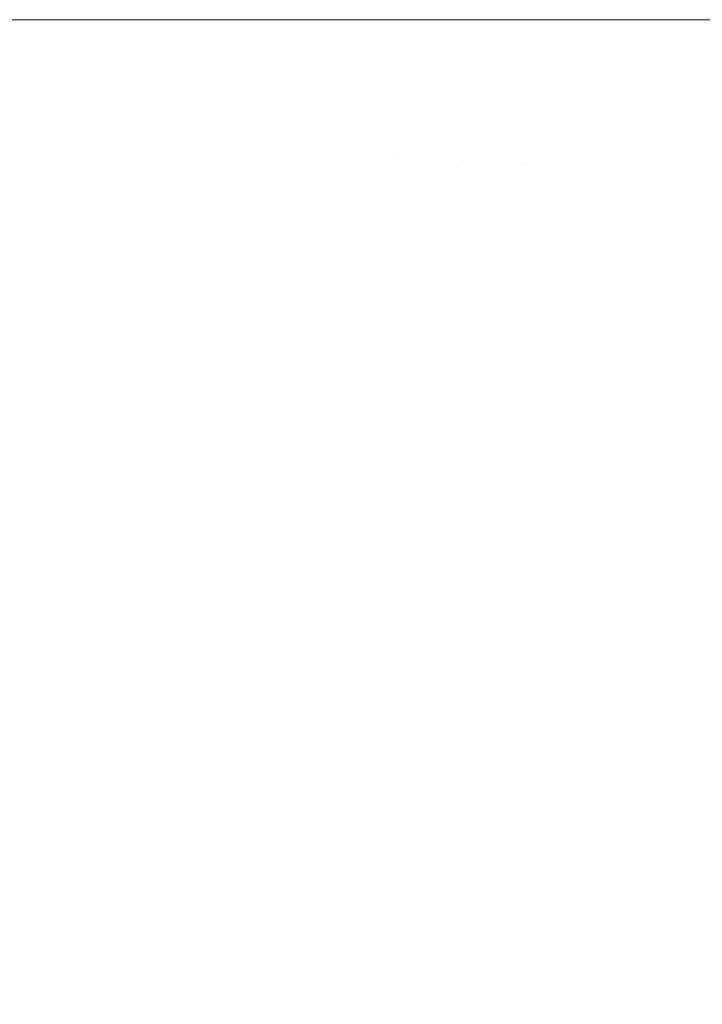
# Model space of a CAD drawing. Header units: centimetres. Extents: x -25.9 to 27.4, y -21.7 to -19.9.
# Tile 127 of 202: x 9.4548 to 9.4897, y -21.2104 to -21.16. Entities that reach past the tile are written whole.
import ezdxf

# ---------------------------------------------------------------- set-up
doc = ezdxf.new("R2010")
doc.units = ezdxf.units.CM
doc.header["$LTSCALE"] = 2.54
doc.layers.add('Lucido design-1', color=7, linetype='Continuous')

# ---------------------------------------------------------------- blocks, each defined once
blk = doc.blocks.new('Gruppo-5-1')
at = {"color": 7, "linetype": 'Continuous', "lineweight": 9}
blk.add_3dface([(-25.787481, -19.96, 876.421383), (-25.787481, -21.56, 876.421383), (27.312519, -21.56, 876.421383), (27.312519, -19.96, 876.421383)], dxfattribs=at)
for points, invisible_edges in [([(9.453781, -21.16, 876.012458), (9.456801, -21.16, 876.011044), (9.456664, -21.166293, 876.011044), (9.452884, -21.166128, 876.012816)], 14), ([(9.456664, -21.166293, 876.011044), (9.456801, -21.16, 876.011044), (9.457622, -21.16, 876.010617)], 9), ([(9.457622, -21.16, 876.010617), (9.460503, -21.16, 876.009119), (9.460363, -21.166455, 876.009119), (9.456664, -21.166293, 876.011044)], 14), ([(9.460363, -21.166455, 876.009119), (9.460503, -21.16, 876.009119), (9.461377, -21.16, 876.008617)], 9), ([(9.461377, -21.16, 876.008617), (9.464119, -21.16, 876.007042), (9.463975, -21.166613, 876.007042), (9.460363, -21.166455, 876.009119)], 14), ([(9.463975, -21.166613, 876.007042), (9.464119, -21.16, 876.007042), (9.465039, -21.16, 876.006462)], 9), ([(9.465039, -21.16, 876.006462), (9.467642, -21.16, 876.004819), (9.467494, -21.166766, 876.004819), (9.463975, -21.166613, 876.007042)], 14), ([(9.467494, -21.166766, 876.004819), (9.467642, -21.16, 876.004819), (9.468601, -21.16, 876.004156)], 9), ([(9.468601, -21.16, 876.004156), (9.471066, -21.16, 876.002453), (9.470915, -21.166916, 876.002453), (9.467494, -21.166766, 876.004819)], 14), ([(9.470915, -21.166916, 876.002453), (9.471066, -21.16, 876.002453), (9.472058, -21.16, 876.001704)], 9), ([(9.472058, -21.16, 876.001704), (9.473857, -21.16, 876.000347), (9.474232, -21.167061, 875.999948), (9.470915, -21.166916, 876.002453)], 14), ([(9.473857, -21.16, 876.000347), (9.474386, -21.16, 875.999948), (9.474232, -21.167061, 875.999948)], 10), ([(9.477439, -21.167201, 875.99731), (9.474232, -21.167061, 875.999948), (9.474386, -21.16, 875.999948), (9.477126, -21.16, 875.997697)], 11), ([(9.477126, -21.16, 875.997697), (9.477597, -21.16, 875.99731), (9.477439, -21.167201, 875.99731)], 10), ([(9.480532, -21.167336, 875.994544), (9.477439, -21.167201, 875.99731), (9.477597, -21.16, 875.99731), (9.480294, -21.16, 875.994899)], 11), ([(9.480294, -21.16, 875.994899), (9.480692, -21.16, 875.994544), (9.480532, -21.167336, 875.994544)], 10), ([(9.483229, -21.16, 875.992094), (9.483067, -21.167446, 875.992094), (9.480532, -21.167336, 875.994544), (9.480692, -21.16, 875.994544)], 7), ([(9.483067, -21.167446, 875.992094), (9.483229, -21.16, 875.992094), (9.483341, -21.16, 875.991977)], 9), ([(9.483341, -21.16, 875.991977), (9.486099, -21.16, 875.989104), (9.485933, -21.167571, 875.989104), (9.483067, -21.167446, 875.992094)], 14), ([(9.485933, -21.167571, 875.989104), (9.486099, -21.16, 875.989104), (9.486254, -21.16, 875.988927)], 9), ([(9.486254, -21.16, 875.988927), (9.488839, -21.16, 875.985999), (9.488671, -21.167691, 875.985999), (9.485933, -21.167571, 875.989104)], 14), ([(9.488671, -21.167691, 875.985999), (9.488839, -21.16, 875.985999), (9.489033, -21.16, 875.985761)], 9), ([(9.489033, -21.16, 875.985761), (9.491447, -21.16, 875.982787), (9.491277, -21.167805, 875.982787), (9.488671, -21.167691, 875.985999)], 14), ([(9.456664, -21.166293, 876.011044), (9.456252, -21.172575, 876.011044), (9.452483, -21.172245, 876.012816), (9.452884, -21.166128, 876.012816)], 15), ([(9.460363, -21.166455, 876.009119), (9.45994, -21.172898, 876.009119), (9.456252, -21.172575, 876.011044), (9.456664, -21.166293, 876.011044)], 15), ([(9.463975, -21.166613, 876.007042), (9.463542, -21.173213, 876.007042), (9.45994, -21.172898, 876.009119), (9.460363, -21.166455, 876.009119)], 15), ([(9.467494, -21.166766, 876.004819), (9.467052, -21.17352, 876.004819), (9.463542, -21.173213, 876.007042), (9.463975, -21.166613, 876.007042)], 15), ([(9.470915, -21.166916, 876.002453), (9.470463, -21.173818, 876.002453), (9.467052, -21.17352, 876.004819), (9.467494, -21.166766, 876.004819)], 15), ([(9.474232, -21.167061, 875.999948), (9.47377, -21.174108, 875.999948), (9.470463, -21.173818, 876.002453), (9.470915, -21.166916, 876.002453)], 15), ([(9.477439, -21.167201, 875.99731), (9.476968, -21.174387, 875.99731), (9.47377, -21.174108, 875.999948), (9.474232, -21.167061, 875.999948)], 15), ([(9.480532, -21.167336, 875.994544), (9.480052, -21.174657, 875.994544), (9.476968, -21.174387, 875.99731), (9.477439, -21.167201, 875.99731)], 15), ([(9.483067, -21.167446, 875.992094), (9.48258, -21.174878, 875.992094), (9.480052, -21.174657, 875.994544), (9.480532, -21.167336, 875.994544)], 15), ([(9.485933, -21.167571, 875.989104), (9.485438, -21.175128, 875.989104), (9.48258, -21.174878, 875.992094), (9.483067, -21.167446, 875.992094)], 15), ([(9.488671, -21.167691, 875.985999), (9.488168, -21.175367, 875.985999), (9.485438, -21.175128, 875.989104), (9.485933, -21.167571, 875.989104)], 15), ([(9.491277, -21.167805, 875.982787), (9.490766, -21.175595, 875.982787), (9.488168, -21.175367, 875.985999), (9.488671, -21.167691, 875.985999)], 15), ([(9.456252, -21.172575, 876.011044), (9.455567, -21.178833, 876.011044), (9.451816, -21.178339, 876.012816), (9.452483, -21.172245, 876.012816)], 15), ([(9.45994, -21.172898, 876.009119), (9.459237, -21.179316, 876.009119), (9.455567, -21.178833, 876.011044), (9.456252, -21.172575, 876.011044)], 15), ([(9.463542, -21.173213, 876.007042), (9.462822, -21.179788, 876.007042), (9.459237, -21.179316, 876.009119), (9.45994, -21.172898, 876.009119)], 15), ([(9.467052, -21.17352, 876.004819), (9.466315, -21.180248, 876.004819), (9.462822, -21.179788, 876.007042), (9.463542, -21.173213, 876.007042)], 15), ([(9.470463, -21.173818, 876.002453), (9.46971, -21.180695, 876.002453), (9.466315, -21.180248, 876.004819), (9.467052, -21.17352, 876.004819)], 15), ([(9.47377, -21.174108, 875.999948), (9.473001, -21.181128, 875.999948), (9.46971, -21.180695, 876.002453), (9.470463, -21.173818, 876.002453)], 15), ([(9.476968, -21.174387, 875.99731), (9.476184, -21.181547, 875.99731), (9.473001, -21.181128, 875.999948), (9.47377, -21.174108, 875.999948)], 15), ([(9.480052, -21.174657, 875.994544), (9.479253, -21.181951, 875.994544), (9.476184, -21.181547, 875.99731), (9.476968, -21.174387, 875.99731)], 15), ([(9.48258, -21.174878, 875.992094), (9.481769, -21.182282, 875.992094), (9.479253, -21.181951, 875.994544), (9.480052, -21.174657, 875.994544)], 15), ([(9.485438, -21.175128, 875.989104), (9.484614, -21.182657, 875.989104), (9.481769, -21.182282, 875.992094), (9.48258, -21.174878, 875.992094)], 15), ([(9.488168, -21.175367, 875.985999), (9.487331, -21.183014, 875.985999), (9.484614, -21.182657, 875.989104), (9.485438, -21.175128, 875.989104)], 15), ([(9.490766, -21.175595, 875.982787), (9.489916, -21.183355, 875.982787), (9.487331, -21.183014, 875.985999), (9.488168, -21.175367, 875.985999)], 15), ([(9.455567, -21.178833, 876.011044), (9.454609, -21.185054, 876.011044), (9.450883, -21.184397, 876.012816), (9.451816, -21.178339, 876.012816)], 15), ([(9.459237, -21.179316, 876.009119), (9.458255, -21.185697, 876.009119), (9.454609, -21.185054, 876.011044), (9.455567, -21.178833, 876.011044)], 15), ([(9.462822, -21.179788, 876.007042), (9.461816, -21.186325, 876.007042), (9.458255, -21.185697, 876.009119), (9.459237, -21.179316, 876.009119)], 15), ([(9.466315, -21.180248, 876.004819), (9.465285, -21.186937, 876.004819), (9.461816, -21.186325, 876.007042), (9.462822, -21.179788, 876.007042)], 15), ([(9.46971, -21.180695, 876.002453), (9.468658, -21.187531, 876.002453), (9.465285, -21.186937, 876.004819), (9.466315, -21.180248, 876.004819)], 15), ([(9.473001, -21.181128, 875.999948), (9.471927, -21.188108, 875.999948), (9.468658, -21.187531, 876.002453), (9.46971, -21.180695, 876.002453)], 15), ([(9.476184, -21.181547, 875.99731), (9.475089, -21.188665, 875.99731), (9.471927, -21.188108, 875.999948), (9.473001, -21.181128, 875.999948)], 15), ([(9.479253, -21.181951, 875.994544), (9.478137, -21.189203, 875.994544), (9.475089, -21.188665, 875.99731), (9.476184, -21.181547, 875.99731)], 15), ([(9.481769, -21.182282, 875.992094), (9.480636, -21.189644, 875.992094), (9.478137, -21.189203, 875.994544), (9.479253, -21.181951, 875.994544)], 15), ([(9.484614, -21.182657, 875.989104), (9.483461, -21.190142, 875.989104), (9.480636, -21.189644, 875.992094), (9.481769, -21.182282, 875.992094)], 15), ([(9.487331, -21.183014, 875.985999), (9.486161, -21.190618, 875.985999), (9.483461, -21.190142, 875.989104), (9.484614, -21.182657, 875.989104)], 15), ([(9.489916, -21.183355, 875.982787), (9.488729, -21.191071, 875.982787), (9.486161, -21.190618, 875.985999), (9.487331, -21.183014, 875.985999)], 15), ([(9.492365, -21.183677, 875.979472), (9.491162, -21.1915, 875.979472), (9.488729, -21.191071, 875.982787), (9.489916, -21.183355, 875.982787)], 15), ([(9.458255, -21.185697, 876.009119), (9.456996, -21.19203, 876.009119), (9.453381, -21.191228, 876.011044), (9.454609, -21.185054, 876.011044)], 15), ([(9.461816, -21.186325, 876.007042), (9.460526, -21.192812, 876.007042), (9.456996, -21.19203, 876.009119), (9.458255, -21.185697, 876.009119)], 15), ([(9.465285, -21.186937, 876.004819), (9.463965, -21.193575, 876.004819), (9.460526, -21.192812, 876.007042), (9.461816, -21.186325, 876.007042)], 15), ([(9.468658, -21.187531, 876.002453), (9.467308, -21.194316, 876.002453), (9.463965, -21.193575, 876.004819), (9.465285, -21.186937, 876.004819)], 15), ([(9.471927, -21.188108, 875.999948), (9.470549, -21.195035, 875.999948), (9.467308, -21.194316, 876.002453), (9.468658, -21.187531, 876.002453)], 15), ([(9.475089, -21.188665, 875.99731), (9.473684, -21.195729, 875.99731), (9.470549, -21.195035, 875.999948), (9.471927, -21.188108, 875.999948)], 15), ([(9.478137, -21.189203, 875.994544), (9.476705, -21.196399, 875.994544), (9.473684, -21.195729, 875.99731), (9.475089, -21.188665, 875.99731)], 15), ([(9.480636, -21.189644, 875.992094), (9.479183, -21.196949, 875.992094), (9.476705, -21.196399, 875.994544), (9.478137, -21.189203, 875.994544)], 15), ([(9.483461, -21.190142, 875.989104), (9.481984, -21.19757, 875.989104), (9.479183, -21.196949, 875.992094), (9.480636, -21.189644, 875.992094)], 15), ([(9.486161, -21.190618, 875.985999), (9.48466, -21.198163, 875.985999), (9.481984, -21.19757, 875.989104), (9.483461, -21.190142, 875.989104)], 15), ([(9.488729, -21.191071, 875.982787), (9.487206, -21.198727, 875.982787), (9.48466, -21.198163, 875.985999), (9.486161, -21.190618, 875.985999)], 15), ([(9.456996, -21.19203, 876.009119), (9.455461, -21.198301, 876.009119), (9.451885, -21.197343, 876.011044), (9.453381, -21.191228, 876.011044)], 15), ([(9.491162, -21.1915, 875.979472), (9.489618, -21.199262, 875.979472), (9.487206, -21.198727, 875.982787), (9.488729, -21.191071, 875.982787)], 15), ([(9.493456, -21.191904, 875.976061), (9.491892, -21.199766, 875.976061), (9.489618, -21.199262, 875.979472), (9.491162, -21.1915, 875.979472)], 15), ([(9.460526, -21.192812, 876.007042), (9.458953, -21.199237, 876.007042), (9.455461, -21.198301, 876.009119), (9.456996, -21.19203, 876.009119)], 15), ([(9.463965, -21.193575, 876.004819), (9.462356, -21.200149, 876.004819), (9.458953, -21.199237, 876.007042), (9.460526, -21.192812, 876.007042)], 15), ([(9.467308, -21.194316, 876.002453), (9.465664, -21.201035, 876.002453), (9.462356, -21.200149, 876.004819), (9.463965, -21.193575, 876.004819)], 15), ([(9.470549, -21.195035, 875.999948), (9.468871, -21.201894, 875.999948), (9.465664, -21.201035, 876.002453), (9.467308, -21.194316, 876.002453)], 15), ([(9.473684, -21.195729, 875.99731), (9.471972, -21.202725, 875.99731), (9.468871, -21.201894, 875.999948), (9.470549, -21.195035, 875.999948)], 15), ([(9.476705, -21.196399, 875.994544), (9.474961, -21.203526, 875.994544), (9.471972, -21.202725, 875.99731), (9.473684, -21.195729, 875.99731)], 15), ([(9.479183, -21.196949, 875.992094), (9.477413, -21.204183, 875.992094), (9.474961, -21.203526, 875.994544), (9.476705, -21.196399, 875.994544)], 15), ([(9.481984, -21.19757, 875.989104), (9.480184, -21.204926, 875.989104), (9.477413, -21.204183, 875.992094), (9.479183, -21.196949, 875.992094)], 15), ([(9.455461, -21.198301, 876.009119), (9.453654, -21.2045, 876.009119), (9.450123, -21.203386, 876.011044), (9.451885, -21.197343, 876.011044)], 15), ([(9.48466, -21.198163, 875.985999), (9.482831, -21.205635, 875.985999), (9.480184, -21.204926, 875.989104), (9.481984, -21.19757, 875.989104)], 15), ([(9.458953, -21.199237, 876.007042), (9.457103, -21.205587, 876.007042), (9.453654, -21.2045, 876.009119), (9.455461, -21.198301, 876.009119)], 15), ([(9.487206, -21.198727, 875.982787), (9.48535, -21.20631, 875.982787), (9.482831, -21.205635, 875.985999), (9.48466, -21.198163, 875.985999)], 15), ([(9.489618, -21.199262, 875.979472), (9.487736, -21.206949, 875.979472), (9.48535, -21.20631, 875.982787), (9.487206, -21.198727, 875.982787)], 15), ([(9.462356, -21.200149, 876.004819), (9.460462, -21.206646, 876.004819), (9.457103, -21.205587, 876.007042), (9.458953, -21.199237, 876.007042)], 15), ([(9.491892, -21.199766, 875.976061), (9.489986, -21.207552, 875.976061), (9.487736, -21.206949, 875.979472), (9.489618, -21.199262, 875.979472)], 15), ([(9.465664, -21.201035, 876.002453), (9.463728, -21.207676, 876.002453), (9.460462, -21.206646, 876.004819), (9.462356, -21.200149, 876.004819)], 15), ([(9.468871, -21.201894, 875.999948), (9.466895, -21.208674, 875.999948), (9.463728, -21.207676, 876.002453), (9.465664, -21.201035, 876.002453)], 15), ([(9.471972, -21.202725, 875.99731), (9.469956, -21.20964, 875.99731), (9.466895, -21.208674, 875.999948), (9.468871, -21.201894, 875.999948)], 15), ([(9.474961, -21.203526, 875.994544), (9.472908, -21.210571, 875.994544), (9.469956, -21.20964, 875.99731), (9.471972, -21.202725, 875.99731)], 15), ([(9.477413, -21.204183, 875.992094), (9.475328, -21.211334, 875.992094), (9.472908, -21.210571, 875.994544), (9.474961, -21.203526, 875.994544)], 15), ([(9.457103, -21.205587, 876.007042), (9.454977, -21.21185, 876.007042), (9.451579, -21.210614, 876.009119), (9.453654, -21.2045, 876.009119)], 15), ([(9.480184, -21.204926, 875.989104), (9.478065, -21.212196, 875.989104), (9.475328, -21.211334, 875.992094), (9.477413, -21.204183, 875.992094)], 15), ([(9.482831, -21.205635, 875.985999), (9.480679, -21.213021, 875.985999), (9.478065, -21.212196, 875.989104), (9.480184, -21.204926, 875.989104)], 15), ([(9.460462, -21.206646, 876.004819), (9.458287, -21.213055, 876.004819), (9.454977, -21.21185, 876.007042), (9.457103, -21.205587, 876.007042)], 15), ([(9.48535, -21.20631, 875.982787), (9.483166, -21.213805, 875.982787), (9.480679, -21.213021, 875.985999), (9.482831, -21.205635, 875.985999)], 15), ([(9.487736, -21.206949, 875.979472), (9.485522, -21.214548, 875.979472), (9.483166, -21.213805, 875.982787), (9.48535, -21.20631, 875.982787)], 15), ([(9.463728, -21.207676, 876.002453), (9.461505, -21.214226, 876.002453), (9.458287, -21.213055, 876.004819), (9.460462, -21.206646, 876.004819)], 15), ([(9.489986, -21.207552, 875.976061), (9.487743, -21.215248, 875.976061), (9.485522, -21.214548, 875.979472), (9.487736, -21.206949, 875.979472)], 15), ([(9.492097, -21.208118, 875.97256), (9.489827, -21.215905, 875.97256), (9.487743, -21.215248, 875.976061), (9.489986, -21.207552, 875.976061)], 15), ([(9.466895, -21.208674, 875.999948), (9.464624, -21.215362, 875.999948), (9.461505, -21.214226, 876.002453), (9.463728, -21.207676, 876.002453)], 15), ([(9.469956, -21.20964, 875.99731), (9.467641, -21.21646, 875.99731), (9.464624, -21.215362, 875.999948), (9.466895, -21.208674, 875.999948)], 15), ([(9.472908, -21.210571, 875.994544), (9.47055, -21.217519, 875.994544), (9.467641, -21.21646, 875.99731), (9.469956, -21.20964, 875.99731)], 15)]:
    blk.add_3dface(points, dxfattribs=dict(at, invisible_edges=invisible_edges))

msp = doc.modelspace()

# ---------------------------------------------------------------- block references
at = {"layer": 'Lucido design-1', "color": 7}
msp.add_blockref('Gruppo-5-1', (0, 0), dxfattribs=at)

doc.saveas('drawing.dxf')
